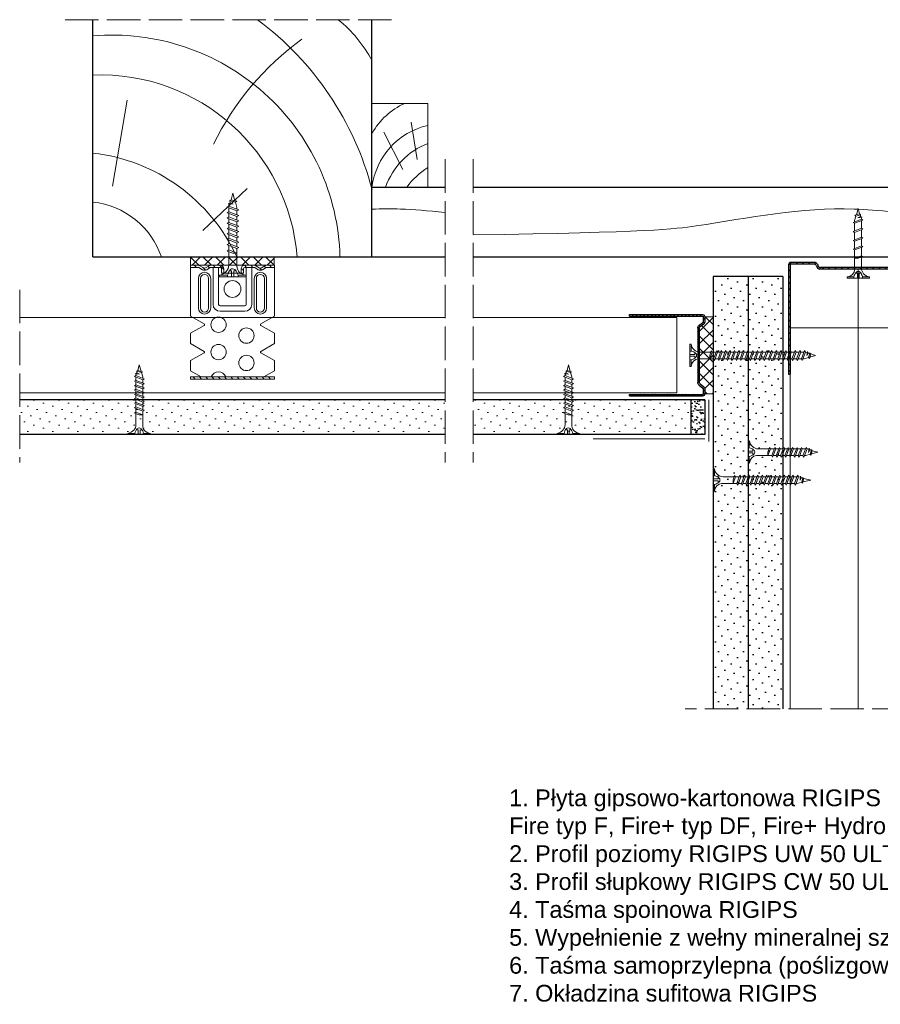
# Model space of a CAD drawing. Header units: millimetres. Extents: x 43 to 2655, y 898 to 1858.
# Tile 1 of 10: x 43 to 352, y 898 to 1251. Entities that reach past the tile are written whole.
import ezdxf

# ---------------------------------------------------------------- set-up
doc = ezdxf.new("R2010")
doc.units = ezdxf.units.MM
doc.linetypes.add('ACAD_ISO02W100', pattern=[15, 12, -3])
for name, color, linetype, lineweight in [('_ISOVER WELNA', 7, 'BATTING', 9), ('_RIGIPS AKCESORIA', 7, 'Continuous', 18), ('_RIGIPS G-K', 7, 'Continuous', 25), ('_RIGIPS PROFIL', 7, 'Continuous', 18), ('KRESKOWANIE', 7, 'Continuous', 9), ('PRZERYWANA', 7, 'ACAD_ISO02W100', 9)]:
    doc.layers.add(name, color=color, linetype=linetype, lineweight=lineweight)
doc.styles.get("Standard").update_dxf_attribs({"font": 'arial.ttf'})
doc.linetypes.add('BATTING', pattern='A,0.00254,-2.54,[134,ltypeshp.shx,S=2.54,R=0,X=-2.54,Y=0],-5.08,[134,ltypeshp.shx,S=2.54,R=180,X=2.54,Y=0],-2.54', length=10.16254)
pattern_1 = [(225, (-1934.6283, 147.6603), (1.122532, -3.367596), [0, -3.175])]

# ---------------------------------------------------------------- blocks, each defined once
blk = doc.blocks.new('TN 25')
at = {"layer": '_RIGIPS AKCESORIA'}
for p, q in [((0, -0.84), (0, 7.16)), ((0, 7.16), (0.46, 7.16)), ((0.46, 7.16), (0.46, 4.78)), ((0.46, 4.78), (0, 4.78)), ((0, 3.5), (1.77, 3.5)), ((1.77, 3.5), (1.77, 4.2)), ((3.02, 4.46), (8.47, 4.46)), ((7.12, 4.46), (7.12, 3.18)), ((8.03, 2.01), (7.12, 4.46)), ((7.12, 3.18), (7.65, 1.53)), ((8.47, 4.46), (8.79, 5)), ((9.61, 1.51), (8.47, 4.46)), ((8.79, 5), (9.93, 2.01)), ((9, 4.46), (10.1, 4.46)), ((10.1, 4.46), (10.41, 5)), ((11.23, 1.51), (10.1, 4.46)), ((10.41, 5), (11.56, 2.01)), ((10.62, 4.46), (11.67, 4.46)), ((11.67, 4.46), (11.99, 5)), ((12.81, 1.51), (11.67, 4.46)), ((11.99, 5), (13.14, 2.01)), ((12.2, 4.46), (13.21, 4.46)), ((13.21, 4.46), (13.52, 5)), ((14.34, 1.51), (13.21, 4.46)), ((13.52, 5), (14.67, 2.01)), ((13.73, 4.46), (14.8, 4.46)), ((14.8, 4.46), (15.12, 5)), ((15.94, 1.51), (14.8, 4.46)), ((15.12, 5), (16.26, 2.01)), ((15.33, 4.46), (16.42, 4.46)), ((16.42, 4.46), (16.73, 5)), ((17.55, 1.51), (16.42, 4.46)), ((16.73, 5), (17.88, 2.01)), ((16.94, 4.46), (17.99, 4.46)), ((17.99, 4.46), (18.31, 5)), ((19.13, 1.51), (17.99, 4.46)), ((18.31, 5), (19.45, 2.01)), ((18.52, 4.46), (19.68, 4.46)), ((19.68, 4.46), (20, 5)), ((20.82, 1.51), (19.68, 4.46)), ((20, 5), (21.14, 2.01)), ((20.21, 4.46), (20.7, 4.46)), ((20.7, 4.46), (22.28, 3.98)), ((21.85, 1.83), (21.67, 3.28)), ((21.67, 3.28), (22.14, 2.4)), ((22.28, 3.98), (22.56, 4.37)), ((22.7, 2.36), (22.28, 3.98)), ((22.56, 4.37), (23.03, 2.71)), ((22.71, 3.85), (25, 3.24)), ((25, 3.24), (23.03, 2.71)), ((0, 2.83), (1.77, 2.83)), ((0.46, 1.64), (0, 1.64)), ((0.46, -0.84), (0.46, 1.64)), ((1.77, 2.83), (1.77, 2.18)), ((7.49, 2.01), (3.55, 2.01)), ((7.65, 1.53), (8.03, 2.01)), ((9.41, 2.01), (8.03, 2.01)), ((9.93, 2.01), (9.61, 1.51)), ((11.04, 2.01), (9.93, 2.01)), ((11.56, 2.01), (11.23, 1.51)), ((12.61, 2.01), (11.56, 2.01)), ((13.14, 2.01), (12.81, 1.51)), ((14.15, 2.01), (13.14, 2.01)), ((14.67, 2.01), (14.34, 1.51)), ((15.74, 2.01), (14.67, 2.01)), ((16.26, 2.01), (15.94, 1.51)), ((17.36, 2.01), (16.26, 2.01)), ((17.88, 2.01), (17.55, 1.51)), ((18.93, 2.01), (17.88, 2.01)), ((19.45, 2.01), (19.13, 1.51)), ((19.45, 2.01), (20.62, 2.01)), ((21.14, 2.01), (20.82, 1.51)), ((21.14, 2.01), (21.81, 2.12)), ((22.14, 2.4), (21.85, 1.83)), ((22.7, 2.36), (22.14, 2.4)), ((23.03, 2.71), (22.7, 2.36)), ((0, -0.84), (0.46, -0.84))]:
    blk.add_line(p, q, dxfattribs=at)
for centre, major_axis, ratio, start_param, end_param in [((3.09, 7.67), (0.17, 3.2), 0.826134, 1.773653, 3.180586), ((-0.04, 0.9), (0, 3.93), 0.848176, -0.720942, -0.151112), ((1.66, 3.18), (0, 0.895), 0.848176, -1.552777, -0.720942), ((1.66, 3.18), (0, 0.895), 0.848176, 3.862535, 4.730408), ((3.37, -1.57), (0.28, 3.57), 0.832181, 0.035984, 1.430787), ((-2.73, 15.91), (0, 14.76), 0.848176, 3.399396, 3.475072), ((0.59, 4.62), (0, 2.81), 0.848176, 3.475072, 3.862535)]:
    blk.add_ellipse(centre, major_axis=major_axis, ratio=ratio, start_param=start_param, end_param=end_param, dxfattribs=at)
blk = doc.blocks.new('UW 50 ULTRASTIL')
h = blk.add_hatch()
h.set_pattern_fill('ANSI31', color=256, scale=0.5, style=0)
h.paths.add_polyline_path([(-104.51, 0.56), (-104.18, 1.24, -0.286951), (-103.29, 1.8), (-82.41, 1.8), (-76.29, 1.8, -0.286951), (-75.39, 1.24), (-75.06, 0.56, 0.286951), (-74.16, 0), (-65.59, 0, 0.414214), (-64.79, 0.8), (-64.79, 40), (-65.34, 40), (-65.34, 0.8, -0.414214), (-65.59, 0.55), (-73.82, 0.55, -0.286951), (-74.72, 1.11), (-75.05, 1.79, 0.286951), (-75.94, 2.35), (-103.63, 2.35, 0.286951), (-104.53, 1.79), (-104.86, 1.11, -0.286951), (-105.76, 0.55), (-113.99, 0.55, -0.414214), (-114.24, 0.8), (-114.24, 40), (-114.79, 40), (-114.79, 0.8, 0.414214), (-113.99, 0), (-105.41, 0, 0.286951)])
for p, q in [((-114.79, 0.8), (-114.79, 40)), ((-114.79, 40), (-114.24, 40)), ((-114.24, 0.8), (-114.24, 40)), ((-65.34, 0.8), (-65.34, 40)), ((-64.79, 40), (-65.34, 40)), ((-64.79, 0.8), (-64.79, 40)), ((-113.99, 0.55), (-105.76, 0.55)), ((-113.99, 0), (-105.41, 0)), ((-104.86, 1.11), (-104.53, 1.79)), ((-104.51, 0.56), (-104.18, 1.24)), ((-103.63, 2.35), (-75.94, 2.35)), ((-103.29, 1.8), (-76.29, 1.8)), ((-75.06, 0.56), (-75.39, 1.24)), ((-74.72, 1.11), (-75.05, 1.79)), ((-74.16, 0), (-65.59, 0)), ((-73.82, 0.55), (-65.59, 0.55))]:
    blk.add_line(p, q)
for centre, radius, start, end in [((-113.99, 0.8), 0.8, 180, 270), ((-113.99, 0.8), 0.25, 180, 270), ((-105.76, 1.55), 1, 270, 334.0435), ((-105.41, 1), 1, 270, 334.0435), ((-103.63, 1.35), 1, 90, 154.0435), ((-103.29, 0.8), 1, 90, 154.0435), ((-76.29, 0.8), 1, 25.9565, 90), ((-75.94, 1.35), 1, 25.9565, 90), ((-74.16, 1), 1, 205.9565, 270), ((-73.82, 1.55), 1, 205.9565, 270), ((-65.59, 0.8), 0.8, 270, 0), ((-65.59, 0.8), 0.25, 270, 0)]:
    blk.add_arc(centre, radius, start, end)
blk = doc.blocks.new('TN 35')
at = {"layer": '_RIGIPS AKCESORIA'}
for p, q in [((0, -0.84), (0, 7.16)), ((0, 7.16), (0.46, 7.16)), ((0.46, 7.16), (0.46, 4.78)), ((0.46, 4.78), (0, 4.78)), ((1.77, 3.5), (1.77, 4.2)), ((3.02, 4.46), (8.47, 4.46)), ((7.12, 4.46), (7.12, 3.18)), ((8.03, 2.01), (7.12, 4.46)), ((8.47, 4.46), (8.79, 5)), ((9.61, 1.51), (8.47, 4.46)), ((8.79, 5), (9.93, 2.01)), ((9, 4.46), (10.1, 4.46)), ((10.1, 4.46), (10.41, 5)), ((11.23, 1.51), (10.1, 4.46)), ((10.41, 5), (11.56, 2.01)), ((10.62, 4.46), (11.67, 4.46)), ((11.67, 4.46), (11.99, 5)), ((12.81, 1.51), (11.67, 4.46)), ((11.99, 5), (13.14, 2.01)), ((12.2, 4.46), (13.21, 4.46)), ((13.21, 4.46), (13.52, 5)), ((14.34, 1.51), (13.21, 4.46)), ((13.52, 5), (14.67, 2.01)), ((13.73, 4.46), (14.8, 4.46)), ((14.8, 4.46), (15.12, 5)), ((15.94, 1.51), (14.8, 4.46)), ((15.12, 5), (16.26, 2.01)), ((15.33, 4.46), (16.42, 4.46)), ((16.42, 4.46), (16.73, 5)), ((17.55, 1.51), (16.42, 4.46)), ((16.73, 5), (17.88, 2.01)), ((16.94, 4.46), (17.99, 4.46)), ((17.99, 4.46), (18.31, 5)), ((19.13, 1.51), (17.99, 4.46)), ((18.31, 5), (19.45, 2.01)), ((18.52, 4.46), (19.57, 4.46)), ((19.57, 4.46), (19.88, 5)), ((20.7, 1.51), (19.57, 4.46)), ((19.88, 5), (21.03, 2.01)), ((20.09, 4.46), (21.14, 4.46)), ((21.14, 4.46), (21.46, 5)), ((22.28, 1.51), (21.14, 4.46)), ((21.46, 5), (22.6, 2.01)), ((21.67, 4.46), (22.72, 4.46)), ((22.72, 4.46), (23.03, 5)), ((23.85, 1.51), (22.72, 4.46)), ((23.03, 5), (24.18, 2.01)), ((23.24, 4.46), (24.29, 4.46)), ((24.29, 4.46), (24.61, 5)), ((25.43, 1.51), (24.29, 4.46)), ((24.61, 5), (25.75, 2.01)), ((24.81, 4.46), (25.87, 4.46)), ((25.87, 4.46), (26.18, 5)), ((27, 1.51), (25.87, 4.46)), ((26.18, 5), (27.33, 2.01)), ((26.39, 4.46), (27.44, 4.46)), ((27.44, 4.46), (27.76, 5)), ((28.58, 1.51), (27.44, 4.46)), ((27.76, 5), (28.9, 2.01)), ((27.96, 4.46), (29.13, 4.46)), ((29.13, 4.46), (29.45, 5)), ((30.27, 1.51), (29.13, 4.46)), ((29.45, 5), (30.59, 2.01)), ((29.65, 4.46), (30.15, 4.46)), ((30.15, 4.46), (31.73, 3.98)), ((31.73, 3.98), (32.01, 4.37)), ((32.15, 2.36), (31.73, 3.98)), ((32.01, 4.37), (32.48, 2.71)), ((32.16, 3.85), (35, 3.24)), ((0, 3.5), (1.77, 3.5)), ((0, 2.83), (1.77, 2.83)), ((0.46, 1.64), (0, 1.64)), ((0.46, -0.84), (0.46, 1.64)), ((1.77, 2.83), (1.77, 2.18)), ((7.49, 2.01), (3.55, 2.01)), ((7.12, 3.18), (7.65, 1.53)), ((7.65, 1.53), (8.03, 2.01)), ((9.41, 2.01), (8.03, 2.01)), ((9.93, 2.01), (9.61, 1.51)), ((11.04, 2.01), (9.93, 2.01)), ((11.56, 2.01), (11.23, 1.51)), ((12.61, 2.01), (11.56, 2.01)), ((13.14, 2.01), (12.81, 1.51)), ((14.15, 2.01), (13.14, 2.01)), ((14.67, 2.01), (14.34, 1.51)), ((15.74, 2.01), (14.67, 2.01)), ((16.26, 2.01), (15.94, 1.51)), ((17.36, 2.01), (16.26, 2.01)), ((17.88, 2.01), (17.55, 1.51)), ((18.93, 2.01), (17.84, 2.01)), ((19.45, 2.01), (19.13, 1.51)), ((20.51, 2.01), (19.41, 2.01)), ((21.03, 2.01), (20.7, 1.51)), ((22.08, 2.01), (20.99, 2.01)), ((22.6, 2.01), (22.28, 1.51)), ((23.66, 2.01), (22.56, 2.01)), ((24.18, 2.01), (23.85, 1.51)), ((25.23, 2.01), (24.14, 2.01)), ((25.75, 2.01), (25.43, 1.51)), ((26.81, 2.01), (25.71, 2.01)), ((27.33, 2.01), (27, 1.51)), ((28.38, 2.01), (27.33, 2.01)), ((28.9, 2.01), (28.58, 1.51)), ((28.9, 2.01), (30.07, 2.01)), ((30.59, 2.01), (30.27, 1.51)), ((30.59, 2.01), (31.26, 2.12)), ((31.3, 1.83), (31.12, 3.28)), ((31.12, 3.28), (31.59, 2.4)), ((31.59, 2.4), (31.3, 1.83)), ((32.15, 2.36), (31.59, 2.4)), ((32.48, 2.71), (32.15, 2.36)), ((35, 3.24), (32.48, 2.71)), ((0, -0.84), (0.46, -0.84))]:
    blk.add_line(p, q, dxfattribs=at)
for centre, major_axis, ratio, start_param, end_param in [((3.09, 7.67), (0.17, 3.2), 0.826134, 1.773653, 3.180586), ((-0.04, 0.9), (0, 3.93), 0.848176, -0.720942, -0.151112), ((1.66, 3.18), (0, 0.895), 0.848176, -1.552777, -0.720942), ((3.37, -1.57), (0.28, 3.57), 0.832181, 0.035984, 1.430787), ((-2.73, 15.91), (0, 14.76), 0.848176, 3.399396, 3.475072), ((0.59, 4.62), (0, 2.81), 0.848176, 3.475072, 3.862535), ((1.66, 3.18), (0, 0.895), 0.848176, 3.862535, 4.730408)]:
    blk.add_ellipse(centre, major_axis=major_axis, ratio=ratio, start_param=start_param, end_param=end_param, dxfattribs=at)
blk = doc.blocks.new('TD 25')
at = {"layer": '_RIGIPS AKCESORIA'}
for p, q in [((18.38, 90.87), (18.38, 98.87)), ((18.38, 98.87), (18.84, 98.87)), ((18.84, 98.87), (18.84, 96.49)), ((18.84, 96.49), (18.38, 96.49)), ((20.15, 95.2), (20.15, 95.91)), ((21.4, 96.17), (28.48, 96.17)), ((25.5, 96.17), (25.5, 94.89)), ((26.41, 93.72), (25.5, 96.17)), ((28.48, 96.17), (28.79, 96.71)), ((29.61, 93.21), (28.48, 96.17)), ((28.79, 96.71), (29.94, 93.72)), ((29, 96.17), (31.59, 96.17)), ((31.59, 96.17), (31.9, 96.71)), ((32.72, 93.21), (31.59, 96.17)), ((31.9, 96.71), (33.05, 93.72)), ((32.11, 96.17), (34.8, 96.17)), ((34.8, 96.17), (35.11, 96.71)), ((35.93, 93.21), (34.8, 96.17)), ((35.11, 96.71), (36.26, 93.72)), ((35.32, 96.17), (38.06, 96.17)), ((38.06, 96.17), (38.38, 96.71)), ((39.2, 93.21), (38.06, 96.17)), ((38.38, 96.71), (39.52, 93.72)), ((38.58, 96.17), (39.08, 96.17)), ((39.08, 96.17), (40.66, 95.69)), ((40.66, 95.69), (40.94, 96.08)), ((41.08, 94.06), (40.66, 95.69)), ((40.94, 96.08), (41.41, 94.41)), ((41.09, 95.55), (43.38, 94.95)), ((18.38, 95.2), (20.15, 95.2)), ((18.38, 94.54), (20.15, 94.54)), ((18.84, 93.34), (18.38, 93.34)), ((18.84, 90.87), (18.84, 93.34)), ((20.15, 94.54), (20.15, 93.88)), ((25.87, 93.72), (21.92, 93.72)), ((25.5, 94.89), (26.03, 93.24)), ((26.03, 93.24), (26.41, 93.72)), ((29.42, 93.72), (26.41, 93.72)), ((29.94, 93.72), (29.61, 93.21)), ((32.53, 93.72), (29.94, 93.72)), ((33.05, 93.72), (32.72, 93.21)), ((35.74, 93.72), (33.05, 93.72)), ((36.26, 93.72), (35.93, 93.21)), ((39, 93.72), (36.26, 93.72)), ((39.52, 93.72), (39.2, 93.21)), ((39.52, 93.72), (40.19, 93.83)), ((40.23, 93.53), (40.05, 94.99)), ((40.05, 94.99), (40.52, 94.11)), ((40.52, 94.11), (40.23, 93.53)), ((41.08, 94.06), (40.52, 94.11)), ((41.41, 94.41), (41.08, 94.06)), ((43.38, 94.95), (41.41, 94.41)), ((18.38, 90.87), (18.84, 90.87))]:
    blk.add_line(p, q, dxfattribs=at)
for centre, major_axis, ratio, start_param, end_param in [((21.47, 99.37), (0.17, 3.2), 0.826134, 1.773653, 3.180586), ((18.34, 92.6), (0, 3.93), 0.848176, -0.720942, -0.151112), ((20.04, 94.88), (0, 0.895), 0.848176, -1.552777, -0.720942), ((21.75, 90.14), (0.28, 3.57), 0.832181, 0.035984, 1.430787), ((15.65, 107.61), (0, 14.76), 0.848176, 3.399396, 3.475072), ((18.97, 96.32), (0, 2.81), 0.848176, 3.475072, 3.862535), ((20.04, 94.88), (0, 0.895), 0.848176, 3.862535, 4.730408)]:
    blk.add_ellipse(centre, major_axis=major_axis, ratio=ratio, start_param=start_param, end_param=end_param, dxfattribs=at)
blk = doc.blocks.new('drew kres')
at = {"layer": 'KRESKOWANIE'}
for p, q in [((2017.14, 418.87), (2001.31, 403.8)), ((2049.56, 403.04), (2044.28, 372.15))]:
    blk.add_line(p, q, dxfattribs=at)
for centre, radius, start, end in [((2049.6, 430.44), 81.58, 181.4719, 274.904), ((2053.93, 433.85), 70.73, 184.4672, 272.1435), ((2063.95, 455.7), 64.99, 204.8961, 263.4825), ((2059.82, 437.89), 29.39, 198.9536, 263.6559), ((2063.5, 432.03), 110.49, 194.5935, 233.3849), ((1921.56, 433.01), 102.26, 306.0245, 333.8719), ((1998.29, 380.05), 47.17, 207.8359, 231.0916)]:
    blk.add_arc(centre, radius, start, end, dxfattribs=at)
blk = doc.blocks.new('łata')
blk.add_lwpolyline([(214.66, 1814.9), (234.66, 1814.9), (234.66, 1844.9), (214.66, 1844.9), (214.66, 1814.9)])
at = {"layer": 'KRESKOWANIE'}
for p, q in [((230.83, 1824.77), (228.73, 1838.23)), ((225.74, 1821.18), (218.85, 1834.64))]:
    blk.add_line(p, q, dxfattribs=at)
for centre, start, end in [((237.21, 1821.23), 114.5926, 149.9704), ((240.5, 1811.66), 102.9512, 172.8371), ((244.09, 1806.27), 111.2258, 160.6453), ((248.28, 1799.69), 121.5305, 144.262)]:
    blk.add_arc(centre, 26.04, start, end, dxfattribs=at)
blk = doc.blocks.new('ES60 zagiety')
at = {"layer": '_RIGIPS AKCESORIA'}
h = blk.add_hatch(dxfattribs=at)
h.set_pattern_fill('ANSI31', color=256, scale=0.5, style=0)
h.paths.add_polyline_path([(484.4, 147.75, -0.133214), (484.77, 147.85), (487.37, 147.85), (487.37, 148.6), (484.77, 148.6, 0.133214), (484.02, 148.4), (482.75, 147.66, -0.271242), (481.99, 147.66), (480.73, 148.4, 0.133214), (479.97, 148.6), (477.02, 148.6), (476.77, 148.6, 0.414214), (475.52, 147.35), (475.52, 145.8), (476.27, 145.8), (476.27, 147.35, -0.414214), (476.77, 147.85), (479.97, 147.85, -0.133214), (480.35, 147.75), (481.61, 147.01, 0.271242), (483.13, 147.01)])
h.paths.add_polyline_path([(467.97, 148.6), (464.77, 148.6, 0.133214), (464.02, 148.4), (462.75, 147.66, -0.271242), (461.99, 147.66), (460.73, 148.4, 0.133214), (459.97, 148.6), (457.37, 148.6), (457.37, 147.85), (459.97, 147.85, -0.133214), (460.35, 147.75), (461.61, 147.01, 0.271242), (463.13, 147.01), (464.4, 147.75, -0.133214), (464.77, 147.85), (467.97, 147.85, -0.414214), (468.47, 147.35), (468.47, 145.8), (469.22, 145.8), (469.22, 147.35, 0.414214)])
h = blk.add_hatch(dxfattribs=at)
h.set_pattern_fill('ANSI31', color=256, scale=0.5, style=0)
h.paths.add_polyline_path([(487.37, 108.6), (457.37, 108.6), (457.37, 107.85), (487.37, 107.85)])
at = {"layer": '_RIGIPS AKCESORIA', "linetype": 'Continuous'}
for p, q in [((457.37, 148.6), (487.37, 148.6)), ((457.37, 147.85), (457.37, 148.6)), ((461.99, 147.66), (460.73, 148.4)), ((464.02, 148.4), (462.75, 147.66)), ((487.37, 148.6), (477.02, 148.6)), ((480.73, 148.4), (481.99, 147.66)), ((482.75, 147.66), (484.02, 148.4)), ((487.37, 147.85), (487.37, 148.6)), ((459.97, 147.85), (457.37, 147.85)), ((457.37, 130.36), (457.37, 147.85)), ((461.61, 147.01), (460.35, 147.75)), ((463.13, 147.01), (464.4, 147.75)), ((467.97, 147.85), (464.77, 147.85)), ((465.42, 134.6), (465.42, 147.85)), ((467.42, 147.85), (467.42, 134.6)), ((468.47, 145.8), (468.47, 147.35)), ((476.27, 145.8), (468.47, 145.8)), ((469.22, 147.35), (469.22, 145.8)), ((475.52, 147.35), (475.52, 145.8)), ((475.52, 145.8), (476.27, 145.8)), ((476.27, 145.8), (476.27, 147.35)), ((476.77, 147.85), (479.97, 147.85)), ((477.32, 147.85), (477.32, 134.6)), ((479.32, 134.6), (479.32, 147.85)), ((481.61, 147.01), (480.35, 147.75)), ((483.13, 147.01), (484.4, 147.75)), ((484.77, 147.85), (487.37, 147.85)), ((487.37, 130.36), (487.37, 147.85)), ((460.17, 143.9), (460.17, 133.3)), ((460.92, 133.3), (460.92, 143.9)), ((463.82, 143.9), (463.82, 133.3)), ((464.57, 143.9), (464.57, 133.3)), ((480.17, 143.9), (480.17, 133.3)), ((480.92, 143.9), (480.92, 133.3)), ((483.82, 133.3), (483.82, 143.9)), ((484.57, 143.9), (484.57, 133.3)), ((476.82, 134.1), (467.92, 134.1)), ((467.92, 132.1), (476.82, 132.1)), ((457.37, 130.36), (462.22, 127.56)), ((457.37, 124.24), (462.22, 127.04)), ((487.37, 130.36), (482.52, 127.56)), ((487.37, 124.24), (482.52, 127.04)), ((457.37, 120.56), (457.37, 124.24)), ((487.37, 120.56), (487.37, 124.24)), ((457.37, 120.56), (462.22, 117.76)), ((487.37, 120.56), (482.52, 117.76)), ((457.37, 114.44), (462.22, 117.24)), ((487.37, 114.44), (482.52, 117.24)), ((457.37, 110.76), (457.37, 114.44)), ((487.37, 110.76), (487.37, 114.44)), ((457.37, 110.76), (461.11, 108.6)), ((487.37, 110.76), (483.63, 108.6))]:
    blk.add_line(p, q, dxfattribs=at)
at = {"layer": '_RIGIPS AKCESORIA'}
for p, q in [((457.37, 108.6), (487.37, 108.6)), ((457.37, 108.6), (457.37, 107.85)), ((457.37, 107.85), (487.37, 107.85)), ((487.37, 108.6), (487.37, 107.85))]:
    blk.add_line(p, q, dxfattribs=at)
at = {"layer": '_RIGIPS AKCESORIA', "linetype": 'Continuous', "extrusion": (0, 0, -1)}
for centre, radius in [((-472.37, 140.1), 3), ((-477.37, 127.3), 2.75), ((-477.37, 117.5), 2.75)]:
    blk.add_circle(centre, radius, dxfattribs=at)
at = {"layer": '_RIGIPS AKCESORIA', "linetype": 'Continuous'}
for centre in [(467.37, 123.4), (467.37, 113.6)]:
    blk.add_circle(centre, 2.75, dxfattribs=at)
for centre, radius, start, end in [((459.97, 147.1), 1.5, 59.6482, 90), ((464.77, 147.1), 1.5, 90, 120.3518), ((467.97, 147.35), 1.25, 0, 90), ((476.77, 147.35), 1.25, 90, 180), ((459.97, 147.1), 0.75, 59.6482, 90), ((462.37, 143.9), 2.2, 0, 180), ((467.97, 147.35), 0.5, 0, 90), ((479.97, 147.1), 0.75, 59.6482, 90), ((482.37, 143.9), 1.45, 0, 180), ((482.37, 148.3), 1.5, 239.6482, 300.3518), ((482.37, 148.3), 0.75, 239.6482, 300.3518), ((467.92, 134.6), 0.5, 180, 270), ((476.82, 134.6), 2.5, 270, 360), ((462.37, 133.3), 2.2, 180, 360), ((482.37, 133.3), 1.45, 180, 0), ((462.07, 127.3), 0.3, 300, 60), ((462.07, 117.5), 0.3, 300, 60)]:
    blk.add_arc(centre, radius, start, end, dxfattribs=at)
at = {"layer": '_RIGIPS AKCESORIA', "linetype": 'Continuous', "extrusion": (0, 0, -1)}
for centre, radius, start, end in [((-479.97, 147.1), 1.5, 90, 120.3518), ((-484.77, 147.1), 1.5, 59.6482, 90), ((-462.37, 143.9), 1.45, 0, 180), ((-462.37, 148.3), 1.5, 239.6482, 300.3518), ((-462.37, 148.3), 0.75, 239.6482, 300.3518), ((-464.77, 147.1), 0.75, 59.6482, 90), ((-476.77, 147.35), 0.5, 0, 90), ((-482.37, 143.9), 2.2, 0, 180), ((-484.77, 147.1), 0.75, 59.6482, 90), ((-467.92, 134.6), 2.5, 270, 360), ((-467.92, 134.6), 0.5, 270, 360), ((-476.82, 134.6), 0.5, 180, 270), ((-462.37, 133.3), 1.45, 180, 0), ((-482.37, 133.3), 2.2, 180, 360), ((-482.67, 127.3), 0.3, 300, 60), ((-482.67, 117.5), 0.3, 300, 60), ((-477.37, 107.7), 2.75, 19.1033, 160.8967)]:
    blk.add_arc(centre, radius, start, end, dxfattribs=at)
blk = doc.blocks.new('UD 30 ULTRASTIL')
h = blk.add_hatch()
h.set_pattern_fill('ANSI31', color=256, scale=0.3, style=0)
h.paths.add_polyline_path([(684.71, 712.9), (658.51, 712.9, 0.414214), (657.71, 712.1), (657.71, 710.25, 0.236068), (658.03, 709.61), (659.39, 708.59, -0.236068), (659.71, 707.95), (659.71, 688.65, -0.236068), (659.39, 688.01), (658.03, 686.99, 0.236068), (657.71, 686.35), (657.71, 684.5, 0.414214), (658.51, 683.7), (684.71, 683.7), (684.71, 684.25), (658.51, 684.25, -0.414214), (658.26, 684.5), (658.26, 686.35, -0.236068), (658.36, 686.55), (659.72, 687.57, 0.236068), (660.26, 688.65), (660.26, 707.95, 0.236068), (659.72, 709.03), (658.36, 710.05, -0.236068), (658.26, 710.25), (658.26, 712.1, -0.414214), (658.51, 712.35), (684.71, 712.35)])
for p, q in [((684.71, 712.9), (658.51, 712.9)), ((684.71, 712.35), (684.71, 712.9)), ((657.71, 712.1), (657.71, 710.25)), ((659.39, 708.59), (658.03, 709.61)), ((658.26, 712.1), (658.26, 710.25)), ((659.72, 709.03), (658.36, 710.05)), ((684.71, 712.35), (658.51, 712.35)), ((659.71, 707.95), (659.71, 688.65)), ((660.26, 707.95), (660.26, 688.65)), ((657.71, 686.35), (657.71, 684.5)), ((659.39, 688.01), (658.03, 686.99)), ((658.26, 686.35), (658.26, 684.5)), ((659.72, 687.57), (658.36, 686.55)), ((684.71, 684.25), (658.51, 684.25)), ((684.71, 683.7), (658.51, 683.7)), ((684.71, 683.7), (684.71, 684.25))]:
    blk.add_line(p, q)
for centre, radius, start, end in [((658.51, 712.1), 0.8, 90, 180), ((658.51, 710.25), 0.8, 180, 233.1301), ((658.51, 712.1), 0.25, 90, 180), ((658.51, 710.25), 0.25, 180, 233.1301), ((658.91, 707.95), 0.8, 0, 53.1301), ((658.91, 707.95), 1.35, 0, 53.1301), ((658.91, 688.65), 0.8, 306.8699, 0), ((658.91, 688.65), 1.35, 306.8699, 0), ((658.51, 686.35), 0.8, 126.8699, 180), ((658.51, 684.5), 0.8, 180, 270), ((658.51, 686.35), 0.25, 126.8699, 180), ((658.51, 684.5), 0.25, 180, 270)]:
    blk.add_arc(centre, radius, start, end)
blk = doc.blocks.new('TN 45')
at = {"layer": '_RIGIPS AKCESORIA'}
for p, q in [((0, -0.84), (0, 7.16)), ((0, 7.16), (0.46, 7.16)), ((0.46, 7.16), (0.46, 4.78)), ((0.46, 4.78), (0, 4.78)), ((1.77, 3.5), (1.77, 4.2)), ((3.02, 4.46), (8.47, 4.46)), ((7.12, 4.46), (7.12, 3.18)), ((8.03, 2.01), (7.12, 4.46)), ((8.47, 4.46), (8.79, 5)), ((9.61, 1.51), (8.47, 4.46)), ((8.79, 5), (9.93, 2.01)), ((9, 4.46), (10.1, 4.46)), ((10.1, 4.46), (10.41, 5)), ((11.23, 1.51), (10.1, 4.46)), ((10.41, 5), (11.56, 2.01)), ((10.62, 4.46), (11.67, 4.46)), ((11.67, 4.46), (11.99, 5)), ((12.81, 1.51), (11.67, 4.46)), ((11.99, 5), (13.14, 2.01)), ((12.2, 4.46), (13.21, 4.46)), ((13.21, 4.46), (13.52, 5)), ((14.34, 1.51), (13.21, 4.46)), ((13.52, 5), (14.67, 2.01)), ((13.73, 4.46), (14.8, 4.46)), ((14.8, 4.46), (15.12, 5)), ((15.94, 1.51), (14.8, 4.46)), ((15.12, 5), (16.26, 2.01)), ((15.33, 4.46), (16.42, 4.46)), ((16.42, 4.46), (16.73, 5)), ((17.55, 1.51), (16.42, 4.46)), ((16.73, 5), (17.88, 2.01)), ((16.94, 4.46), (17.99, 4.46)), ((17.99, 4.46), (18.31, 5)), ((19.13, 1.51), (17.99, 4.46)), ((18.31, 5), (19.45, 2.01)), ((18.52, 4.46), (19.68, 4.46)), ((19.68, 4.46), (20, 5)), ((20.82, 1.51), (19.68, 4.46)), ((20, 5), (21.14, 2.01)), ((20.21, 4.46), (21.37, 4.46)), ((21.37, 4.46), (21.69, 5)), ((22.51, 1.51), (21.37, 4.46)), ((21.69, 5), (22.83, 2.01)), ((21.9, 4.46), (23.06, 4.46)), ((23.06, 4.46), (23.38, 5)), ((24.2, 1.51), (23.06, 4.46)), ((23.38, 5), (24.52, 2.01)), ((23.59, 4.46), (24.75, 4.46)), ((24.75, 4.46), (25.07, 5)), ((25.89, 1.51), (24.75, 4.46)), ((25.07, 5), (26.21, 2.01)), ((25.28, 4.46), (26.44, 4.46)), ((26.44, 4.46), (26.76, 5)), ((27.58, 1.51), (26.44, 4.46)), ((26.76, 5), (27.9, 2.01)), ((26.96, 4.46), (28.13, 4.46)), ((28.13, 4.46), (28.45, 5)), ((29.27, 1.51), (28.13, 4.46)), ((28.45, 5), (29.59, 2.01)), ((28.65, 4.46), (29.82, 4.46)), ((29.82, 4.46), (30.14, 5)), ((30.96, 1.51), (29.82, 4.46)), ((30.14, 5), (31.28, 2.01)), ((30.34, 4.46), (31.51, 4.46)), ((31.51, 4.46), (31.83, 5)), ((32.65, 1.51), (31.51, 4.46)), ((31.83, 5), (32.97, 2.01)), ((32.03, 4.46), (33.2, 4.46)), ((33.2, 4.46), (33.52, 5)), ((34.34, 1.51), (33.2, 4.46)), ((33.52, 5), (34.66, 2.01)), ((33.72, 4.46), (34.89, 4.46)), ((34.89, 4.46), (35.21, 5)), ((36.03, 1.51), (34.89, 4.46)), ((35.21, 5), (36.35, 2.01)), ((35.41, 4.46), (36.58, 4.46)), ((36.58, 4.46), (36.9, 5)), ((37.72, 1.51), (36.58, 4.46)), ((36.9, 5), (38.04, 2.01)), ((37.1, 4.46), (38.27, 4.46)), ((38.27, 4.46), (38.59, 5)), ((39.41, 1.51), (38.27, 4.46)), ((38.59, 5), (39.73, 2.01)), ((38.79, 4.46), (39.96, 4.46)), ((39.96, 4.46), (40.28, 5)), ((41.1, 1.51), (39.96, 4.46)), ((40.28, 5), (41.42, 2.01)), ((40.48, 4.46), (40.98, 4.46)), ((40.98, 4.46), (42.56, 3.98)), ((42.56, 3.98), (42.84, 4.37)), ((42.98, 2.36), (42.56, 3.98)), ((42.84, 4.37), (43.31, 2.71)), ((42.99, 3.85), (45, 3.24)), ((0, 3.5), (1.77, 3.5)), ((0, 2.83), (1.77, 2.83)), ((0.46, 1.64), (0, 1.64)), ((0.46, -0.84), (0.46, 1.64)), ((1.77, 2.83), (1.77, 2.18)), ((7.49, 2.01), (3.55, 2.01)), ((7.12, 3.18), (7.65, 1.53)), ((7.65, 1.53), (8.03, 2.01)), ((9.41, 2.01), (8.03, 2.01)), ((9.93, 2.01), (9.61, 1.51)), ((11.04, 2.01), (9.93, 2.01)), ((11.56, 2.01), (11.23, 1.51)), ((12.61, 2.01), (11.56, 2.01)), ((13.14, 2.01), (12.81, 1.51)), ((14.15, 2.01), (13.14, 2.01)), ((14.67, 2.01), (14.34, 1.51)), ((15.74, 2.01), (14.67, 2.01)), ((16.26, 2.01), (15.94, 1.51)), ((17.36, 2.01), (16.26, 2.01)), ((17.88, 2.01), (17.55, 1.51)), ((18.93, 2.01), (17.88, 2.01)), ((19.45, 2.01), (19.13, 1.51)), ((19.45, 2.01), (20.62, 2.01)), ((20.62, 2.01), (19.57, 2.01)), ((21.14, 2.01), (20.82, 1.51)), ((21.14, 2.01), (22.31, 2.01)), ((22.31, 2.01), (21.26, 2.01)), ((22.83, 2.01), (22.51, 1.51)), ((22.83, 2.01), (24, 2.01)), ((24, 2.01), (22.95, 2.01)), ((24.52, 2.01), (24.2, 1.51)), ((24.52, 2.01), (25.69, 2.01)), ((25.69, 2.01), (24.64, 2.01)), ((26.21, 2.01), (25.89, 1.51)), ((26.21, 2.01), (27.38, 2.01)), ((27.38, 2.01), (26.33, 2.01)), ((27.9, 2.01), (27.58, 1.51)), ((27.9, 2.01), (29.07, 2.01)), ((29.07, 2.01), (28.02, 2.01)), ((29.59, 2.01), (29.27, 1.51)), ((29.59, 2.01), (30.76, 2.01)), ((30.76, 2.01), (29.71, 2.01)), ((31.28, 2.01), (30.96, 1.51)), ((31.28, 2.01), (32.45, 2.01)), ((32.45, 2.01), (31.4, 2.01)), ((32.97, 2.01), (32.65, 1.51)), ((32.97, 2.01), (34.14, 2.01)), ((34.14, 2.01), (33.09, 2.01)), ((34.66, 2.01), (34.34, 1.51)), ((34.66, 2.01), (35.83, 2.01)), ((35.83, 2.01), (34.78, 2.01)), ((36.35, 2.01), (36.03, 1.51)), ((36.35, 2.01), (37.52, 2.01)), ((37.52, 2.01), (36.47, 2.01)), ((38.04, 2.01), (37.72, 1.51)), ((38.04, 2.01), (39.21, 2.01)), ((39.21, 2.01), (38.16, 2.01)), ((39.73, 2.01), (39.41, 1.51)), ((39.73, 2.01), (40.9, 2.01)), ((41.42, 2.01), (41.1, 1.51)), ((41.42, 2.01), (42.09, 2.12)), ((42.13, 1.83), (41.95, 3.28)), ((41.95, 3.28), (42.42, 2.4)), ((42.42, 2.4), (42.13, 1.83)), ((42.98, 2.36), (42.42, 2.4)), ((43.31, 2.71), (42.98, 2.36)), ((45, 3.24), (43.31, 2.71)), ((0, -0.84), (0.46, -0.84))]:
    blk.add_line(p, q, dxfattribs=at)
for centre, major_axis, ratio, start_param, end_param in [((3.09, 7.67), (0.17, 3.2), 0.826134, 1.773653, 3.180586), ((-0.04, 0.9), (0, 3.93), 0.848176, -0.720942, -0.151112), ((1.66, 3.18), (0, 0.895), 0.848176, -1.552777, -0.720942), ((3.37, -1.57), (0.28, 3.57), 0.832181, 0.035984, 1.430787), ((-2.73, 15.91), (0, 14.76), 0.848176, 3.399396, 3.475072), ((0.59, 4.62), (0, 2.81), 0.848176, 3.475072, 3.862535), ((1.66, 3.18), (0, 0.895), 0.848176, 3.862535, 4.730408)]:
    blk.add_ellipse(centre, major_axis=major_axis, ratio=ratio, start_param=start_param, end_param=end_param, dxfattribs=at)

msp = doc.modelspace()

# ---------------------------------------------------------------- hatches: boundary and pattern name
at = {"layer": '_RIGIPS AKCESORIA'}
h = msp.add_hatch(dxfattribs=at)
h.set_pattern_fill('ANSI37', color=256, style=0)
h.set_pattern_definition([(135, (2346.85, -312.0733), (2.245064, 2.245064), []), (45, (2346.85, -312.0733), (2.245064, -2.245064), [])])
h.paths.add_polyline_path([(286.65, 1140.13, -0.236068), (286.97, 1140.77), (288.33, 1141.79, 0.236068), (288.65, 1142.43), (288.65, 1144.28), (291.65, 1144.28), (291.65, 1116.68), (288.65, 1116.68), (288.65, 1118.53, 0.236068), (288.33, 1119.17), (286.97, 1120.19, -0.236068), (286.65, 1120.83)])
at = {"layer": '_RIGIPS G-K'}
h = msp.add_hatch(dxfattribs=at)
h.set_pattern_fill('DOTS', color=256, scale=2, angle=225, style=0)
h.set_pattern_definition(pattern_1)
h.paths.add_polyline_path([(304.15, 1158.73), (291.65, 1158.73), (291.65, 1003.73), (304.15, 1003.73)])
h = msp.add_hatch(dxfattribs=at)
h.set_pattern_fill('DOTS', color=256, scale=2, angle=225, style=0)
h.set_pattern_definition(pattern_1)
h.paths.add_polyline_path([(316.65, 1158.73), (304.15, 1158.73), (304.15, 1003.73), (316.65, 1003.73)])
h = msp.add_hatch(dxfattribs=at)
h.set_pattern_fill('AR-SAND', color=256, scale=0.05, style=0)
h.set_pattern_definition([(217.5, (2303.1834, 2204.9119), (0.0800016, -2.4470662), [0, -1.9304, 0, -2.159, 0, -2.06375]), (187.5, (2303.1834, 2204.912), (-2.2476164, -3.5841255), [0, -1.0414, 0, -1.7399, 0, -0.66675]), (147.5, (2304.7455, 2204.9119), (-3.9549619, -0.007186), [0, -0.635, 0, -2.286, 0, -2.9845]), (137.5, (2304.7455, 2204.912), (-3.8177823, -1.1146466), [0, -0.3175, 0, -1.4986, 0, -1.7145])])
h.paths.add_polyline_path([(288.65, 1102.03), (283.65, 1102.03), (283.65, 1114.53), (288.65, 1114.53)])
at = {"layer": 'KRESKOWANIE'}
h = msp.add_hatch(dxfattribs=at)
h.set_pattern_fill('ANSI37', color=256, angle=270, style=0)
h.set_pattern_definition([(225, (2488.1506, -158.4006), (-2.245064, 2.245064), []), (135, (2488.1506, -158.4006), (2.245064, 2.245064), [])])
h.paths.add_polyline_path([(104.4, 1165.73), (134.4, 1165.73), (134.4, 1162.73), (104.4, 1162.73)])
h = msp.add_hatch(dxfattribs=at)
h.set_pattern_fill('DOTS', color=256, scale=2, angle=225, style=0)
h.set_pattern_definition([(225, (0, -590.6916), (1.122532, -3.367596), [0, -3.175])])
h.paths.add_polyline_path([(195.65, 1114.53), (43.16, 1114.53), (43.16, 1102.03), (195.65, 1102.03)])
h = msp.add_hatch(dxfattribs=at)
h.set_pattern_fill('DOTS', color=256, scale=2, angle=225, style=0)
h.set_pattern_definition([(225, (-12.5, -590.6916), (1.122532, -3.367596), [0, -3.175])])
h.paths.add_polyline_path([(205.65, 1114.53), (205.65, 1102.03), (283.65, 1102.03), (283.65, 1114.53)])

# ---------------------------------------------------------------- linework, layer by layer
for p, q in [((69.4, 1165.73), (69.4, 1250.73)), ((169.4, 1165.73), (169.4, 1250.73)), ((169.4, 1190.73), (195.65, 1190.73)), ((205.65, 1190.73), (481.65, 1190.73)), ((69.4, 1165.73), (195.65, 1165.73)), ((169.4, 1165.73), (195.65, 1165.73)), ((205.65, 1165.73), (481.65, 1165.73)), ((205.65, 1165.73), (481.65, 1165.73))]:
    msp.add_line(p, q)
at = {"layer": '_ISOVER WELNA', "ltscale": 2.4}
msp.add_line((343.65, 1003.73), (343.65, 1161.38), dxfattribs=at)
at = {"layer": '_RIGIPS AKCESORIA'}
for p, q in [((288.65, 1144.28), (291.65, 1144.28)), ((288.65, 1116.68), (291.65, 1116.68)), ((290.15, 1114.53), (290.15, 1099.53)), ((288.65, 1100.53), (248.65, 1100.53))]:
    msp.add_line(p, q, dxfattribs=at)
at = {"layer": '_RIGIPS G-K'}
for p, q in [((316.65, 1158.73), (291.65, 1158.73)), ((291.65, 1158.73), (291.65, 1003.73)), ((304.15, 1158.73), (304.15, 1003.73)), ((316.65, 1158.73), (316.65, 1003.73)), ((195.65, 1114.53), (43.16, 1114.53)), ((288.65, 1114.53), (205.65, 1114.53)), ((283.65, 1114.53), (283.65, 1102.03)), ((288.65, 1114.53), (288.65, 1102.03)), ((195.65, 1102.03), (43.16, 1102.03)), ((288.65, 1102.03), (205.65, 1102.03))]:
    msp.add_line(p, q, dxfattribs=at)
at = {"layer": '_RIGIPS PROFIL'}
for p, q in [((43.16, 1143.98), (195.65, 1143.98)), ((205.65, 1143.98), (278.65, 1143.98)), ((278.65, 1143.98), (278.65, 1116.98)), ((43.16, 1116.98), (195.65, 1116.98)), ((205.65, 1116.98), (278.65, 1116.98))]:
    msp.add_line(p, q, dxfattribs=at)
at = {"layer": '_RIGIPS PROFIL', "lineweight": 9}
for p, q in [((319.25, 1140.33), (368.05, 1140.33)), ((319.25, 1003.73), (319.25, 1140.33))]:
    msp.add_line(p, q, dxfattribs=at)
at = {"layer": 'KRESKOWANIE'}
for p, q in [((104.4, 1162.73), (104.4, 1165.73)), ((134.4, 1162.73), (134.4, 1165.73))]:
    msp.add_line(p, q, dxfattribs=at)
for points, knots in [([(195.65, 1181.66), (189.11, 1182.3), (180.99, 1183.04), (172.82, 1182.95), (169.4, 1182.8)], [44.764065, 44.764065, 44.764065, 44.764065, 59.146745, 69.482608, 69.482608, 69.482608, 69.482608]), ([(481.65, 1173.38), (376.54, 1178.07), (340.86, 1186.95), (296.33, 1178.08), (269.48, 1174.59), (205.65, 1173.61)], [6.686545, 6.686545, 6.686545, 6.686545, 59.146745, 116.016123, 140.325128, 140.325128, 140.325128, 140.325128])]:
    msp.add_open_spline(points, degree=3, knots=knots, dxfattribs=at)
at = {"layer": 'PRZERYWANA'}
for p, q in [((59.4, 1250.73), (179.4, 1250.73)), ((195.65, 1200.73), (195.65, 1092.03)), ((205.65, 1200.73), (205.65, 1092.03)), ((43.16, 1153.98), (43.16, 1092.03)), ((405.65, 1003.73), (281.65, 1003.73))]:
    msp.add_line(p, q, dxfattribs=at)

# ---------------------------------------------------------------- block references
for name, p, rotation in [('TD 25', (438.52, 1139.72), 90), ('UW 50 ULTRASTIL', (253.86, 1163.73), 180)]:
    msp.add_blockref(name, p, dxfattribs=dict(rotation=rotation))
at = {"xscale": -1}
msp.add_blockref('UD 30 ULTRASTIL', (946.36, 432.18), dxfattribs=at)
at = {"xscale": -1, "rotation": 180}
msp.add_blockref('TN 45', (283.3, 1133.64), dxfattribs=at)
at = {"layer": '_RIGIPS AKCESORIA', "xscale": -1.200000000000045, "yscale": 1.200000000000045, "zscale": 1.2, "rotation": 270}
msp.add_blockref('TN 25', (115.67, 1158.57), dxfattribs=at)
at = {"layer": '_RIGIPS AKCESORIA', "xscale": -1}
msp.add_blockref('ES60 zagiety', (591.78, 1014.12), dxfattribs=at)
for name, p, rotation in [('TN 25', (82.79, 1102.03), 270), ('TN 25', (236.57, 1102.03), 270), ('TN 25', (304.15, 1098.97), 180), ('TN 35', (291.65, 1088.97), 180)]:
    msp.add_blockref(name, p, dxfattribs=dict(at, rotation=rotation))
at = {"layer": 'KRESKOWANIE', "rotation": 180}
msp.add_blockref('drew kres', (2125.98, 1594.07), dxfattribs=at)
at = {"layer": 'KRESKOWANIE'}
msp.add_blockref('łata', (-45.26, -624.18), dxfattribs=at)

# ---------------------------------------------------------------- texts
at = {"insert": (218.55, 974.88), "char_height": 6, "width": 266.9366, "attachment_point": 1}
msp.add_mtext('1. Płyta gipsowo-kartonowa RIGIPS PRO (4PRO) typ A, Hydro typ H2, Fire typ F, Fire+ typ DF, Fire+ Hydro typ DFH2\\P2. Profil poziomy RIGIPS UW 50 ULTRASTIL\\P3. Profil słupkowy RIGIPS CW 50 ULTRASTIL\\P4. Taśma spoinowa RIGIPS\\P5. Wypełnienie z wełny mineralnej szklanej lub skalnej\\P6. Taśma samoprzylepna (poślizgowa)\\P7. Okładzina sufitowa RIGIPS', dxfattribs=at)

doc.saveas('drawing.dxf')
